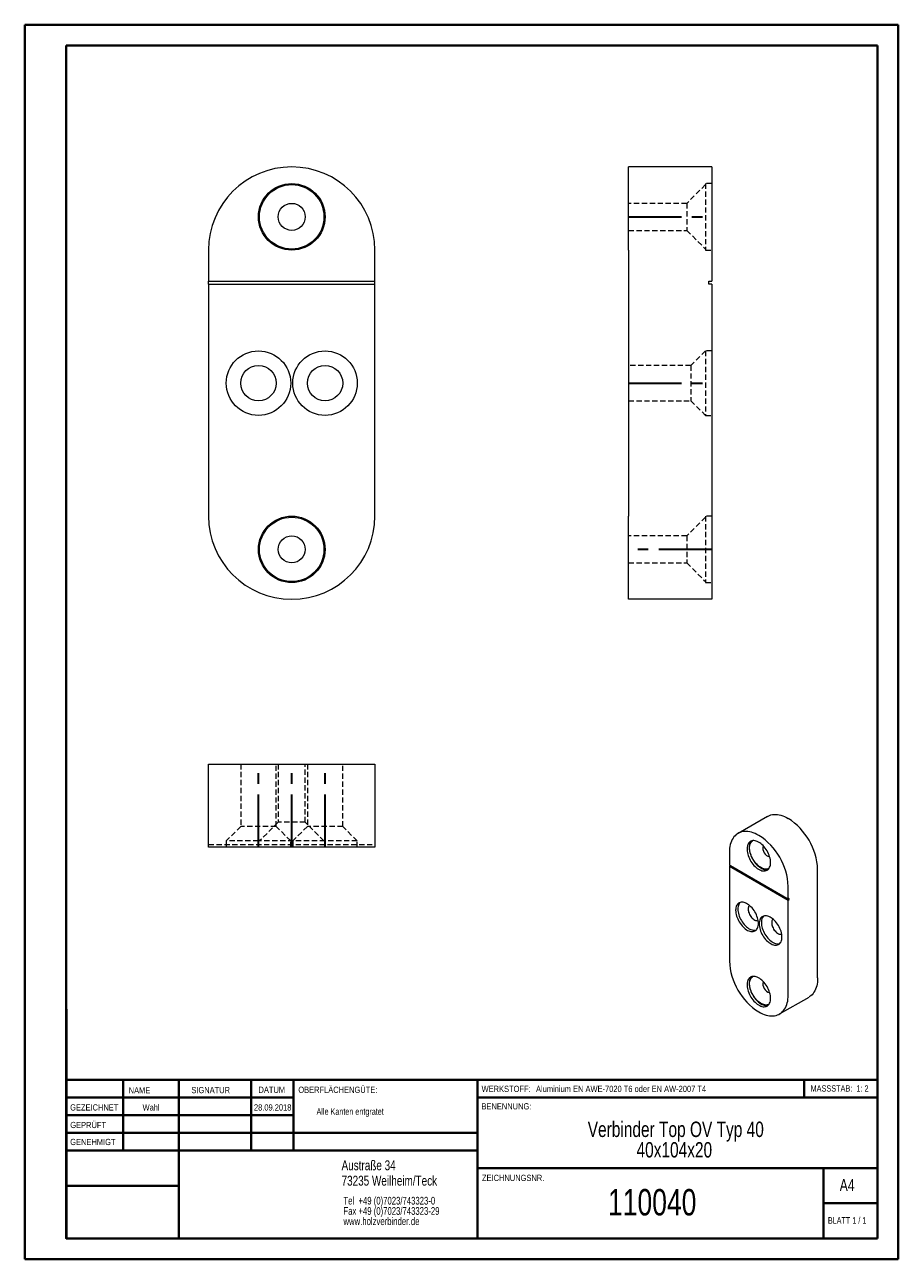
# Model space of a CAD drawing. Header units: millimetres. Extents: x 0 to 210, y 0 to 297.
import ezdxf

# ---------------------------------------------------------------- set-up
doc = ezdxf.new("R2010")
doc.units = ezdxf.units.MM
doc.linetypes.add('CENTERX2', pattern=[20.32, 12.7, -2.54, 2.54, -2.54])
doc.linetypes.add('HIDDEN', pattern=[1.905, 1.27, -0.635])
doc.layers.add('FORMAT', color=7, linetype='Continuous')
doc.styles.add('SLDTEXTSTYLE0', font='TXT', dxfattribs={"width": 0.75})
doc.styles.add('SLDTEXTSTYLE1', font='TXT', dxfattribs={"width": 0.681818})
doc.styles.add('SLDTEXTSTYLE2', font='TXT', dxfattribs={"width": 0.7})

# ---------------------------------------------------------------- blocks, each defined once
blk = doc.blocks.new('SW_NOTE_0')
at = {"color": 0, "linetype": 'Continuous', "lineweight": 0, "char_height": 1.8521, "attachment_point": 1, "style": 'SLDTEXTSTYLE0'}
for s, insert in [('Tel  +49 (0)7023/743323-0', (0, 2.39)), ('Fax +49 (0)7023/743323-29', (0, -0.08)), ('www.holzverbinder.de', (0, -2.55))]:
    blk.add_mtext(s, dxfattribs=dict(at, insert=insert))
blk = doc.blocks.new('SW_NOTE_1')
at = {"color": 0, "linetype": 'Continuous', "lineweight": 0, "attachment_point": 2, "style": 'SLDTEXTSTYLE0'}
for s, insert, char_height in [('Verbinder Top OV Typ 40', (29.34, 4.77), 3.7042), ('40x104x20', (28.99, -0.16), 3.704)]:
    blk.add_mtext(s, dxfattribs=dict(at, insert=insert, char_height=char_height))

msp = doc.modelspace()

# ---------------------------------------------------------------- linework, layer by layer
at = {"color": 7, "linetype": 'Continuous', "lineweight": 40}
for p, q in [((0.08, 0.21), (0.08, 297.21)), ((0.08, 297.21), (210.08, 297.21)), ((210.08, 0.21), (210.08, 297.21)), ((210.08, 292.21), (210.08, 297.21)), ((10.08, 292.21), (205.08, 292.21)), ((10.08, 5.21), (10.08, 292.21)), ((205.08, 5.21), (205.08, 292.21)), ((10.11, 60.37), (10.11, 5.12)), ((205.08, 43.37), (10.11, 43.37)), ((23.71, 43.37), (23.71, 26.37)), ((37.1, 43.37), (37.1, 5.12)), ((54.51, 43.37), (54.51, 26.37)), ((64.71, 26.37), (64.71, 43.37)), ((108.91, 43.37), (108.91, 5.12)), ((187.47, 39.12), (187.47, 43.37)), ((64.71, 39.1), (10.11, 39.1)), ((205.08, 39.12), (108.91, 39.12)), ((64.71, 34.87), (10.11, 34.87)), ((108.91, 30.62), (10.11, 30.62)), ((108.91, 26.37), (10.11, 26.37)), ((108.91, 22.12), (205.08, 22.12)), ((192.08, 5.21), (192.08, 22.21)), ((37.1, 17.87), (10.11, 17.87)), ((10.11, 13.71), (10.08, 13.71)), ((205.08, 13.71), (192.08, 13.71)), ((10.11, 9.46), (10.08, 9.46)), ((10.08, 5.21), (205.08, 5.21)), ((205.08, 5.21), (180.99, 5.21)), ((0.08, 0.21), (210.08, 0.21))]:
    msp.add_line(p, q, dxfattribs=at)
at = {"color": 7, "linetype": 'Continuous', "lineweight": 15}
for p, q in [((145.23, 242.99), (145.23, 262.99)), ((165.23, 262.99), (145.23, 262.99)), ((165.23, 262.99), (165.23, 242.99)), ((44.27, 242.99), (44.27, 235.49)), ((84.27, 235.49), (84.27, 242.99)), ((145.23, 242.99), (145.23, 178.99)), ((165.23, 242.99), (165.23, 235.49)), ((44.27, 235.49), (84.27, 235.49)), ((44.27, 234.83), (44.27, 235.49)), ((44.27, 234.83), (44.27, 178.99)), ((44.27, 234.83), (84.27, 234.83)), ((84.27, 234.83), (84.27, 235.49)), ((84.27, 178.99), (84.27, 234.83)), ((164.57, 235.49), (165.23, 235.49)), ((164.57, 234.83), (164.57, 235.49)), ((165.23, 234.83), (164.57, 234.83)), ((165.23, 234.83), (165.23, 178.99)), ((145.23, 158.99), (145.23, 178.99)), ((165.23, 178.99), (165.23, 158.99)), ((165.23, 158.99), (145.23, 158.99)), ((44.27, 99.35), (44.27, 119.35)), ((44.27, 119.35), (64.27, 119.35)), ((64.27, 119.35), (84.27, 119.35)), ((84.27, 119.35), (84.27, 99.35)), ((178.62, 106.76), (171.55, 102.68)), ((64.27, 99.35), (44.27, 99.35)), ((84.27, 99.35), (64.27, 99.35)), ((169.48, 98.1), (169.48, 95.04)), ((169.48, 95.04), (183.62, 86.88)), ((169.48, 94.77), (169.71, 94.91)), ((169.48, 94.77), (169.48, 71.97)), ((169.48, 94.77), (183.62, 86.61)), ((169.71, 94.91), (183.85, 86.74)), ((169.71, 94.91), (169.71, 94.91)), ((190.69, 67.89), (190.69, 94.02)), ((183.62, 86.88), (183.62, 89.94)), ((183.85, 87.01), (183.62, 86.88)), ((183.62, 86.61), (183.85, 86.74)), ((183.62, 63.81), (183.62, 86.61)), ((183.85, 86.74), (183.85, 87.01)), ((181.55, 59.23), (188.62, 63.31))]:
    msp.add_line(p, q, dxfattribs=at)
at = {"color": 7, "linetype": 'HIDDEN', "lineweight": 0}
for p, q in [((163.73, 258.74), (159.23, 254.24)), ((163.73, 258.99), (163.73, 242.99)), ((165.23, 258.99), (163.73, 258.99)), ((159.23, 254.24), (145.23, 254.24)), ((159.23, 254.24), (159.23, 247.74)), ((145.23, 247.74), (159.23, 247.74)), ((159.23, 247.74), (163.73, 243.24)), ((163.73, 242.99), (165.23, 242.99)), ((163.73, 218.74), (160.23, 215.24)), ((163.73, 218.74), (163.73, 203.24)), ((165.23, 218.74), (163.73, 218.74)), ((160.23, 215.24), (145.23, 215.24)), ((160.23, 215.24), (160.23, 206.74)), ((145.23, 206.74), (160.23, 206.74)), ((160.23, 206.74), (163.73, 203.24)), ((163.73, 203.24), (165.23, 203.24)), ((163.73, 178.74), (159.23, 174.24)), ((163.73, 178.99), (163.73, 162.99)), ((165.23, 178.99), (163.73, 178.99)), ((159.23, 174.24), (145.23, 174.24)), ((159.23, 174.24), (159.23, 167.74)), ((145.23, 167.74), (159.23, 167.74)), ((159.23, 167.74), (163.73, 163.24)), ((163.73, 162.99), (165.23, 162.99)), ((52.02, 119.35), (52.02, 104.35)), ((60.52, 104.35), (60.52, 119.35)), ((61.02, 119.35), (61.02, 105.35)), ((67.52, 105.35), (67.52, 119.35)), ((68.02, 119.35), (68.02, 104.35)), ((76.52, 104.35), (76.52, 119.35)), ((52.02, 104.35), (48.52, 100.85)), ((60.52, 104.35), (52.02, 104.35)), ((61.02, 105.35), (56.52, 100.85)), ((64.02, 100.85), (60.52, 104.35)), ((67.52, 105.35), (61.02, 105.35)), ((68.02, 104.35), (64.52, 100.85)), ((72.02, 100.85), (67.52, 105.35)), ((76.52, 104.35), (68.02, 104.35)), ((80.02, 100.85), (76.52, 104.35)), ((44.27, 100), (84.27, 100)), ((56.27, 100.85), (48.52, 100.85)), ((48.52, 100.85), (48.52, 99.35)), ((72.27, 100.85), (56.27, 100.85)), ((56.27, 100.85), (56.27, 99.35)), ((64.02, 99.35), (64.02, 100.85)), ((64.52, 100.85), (64.52, 99.35)), ((80.02, 100.85), (72.27, 100.85)), ((72.27, 99.35), (72.27, 100.85)), ((80.02, 99.35), (80.02, 100.85))]:
    msp.add_line(p, q, dxfattribs=at)
at = {"color": 7, "linetype": 'Continuous', "lineweight": 0}
for p, q in [((64.71, 39.12), (10.11, 39.12)), ((23.71, 5.21), (23.71, 5.12)), ((54.51, 5.21), (54.51, 5.12))]:
    msp.add_line(p, q, dxfattribs=at)
at = {"color": 7, "linetype": 'Continuous', "lineweight": 15, "flags": 128}
for points in [[(178.62, 106.76), (178.78, 106.85), (179.11, 107), (179.46, 107.11), (179.83, 107.18), (180.21, 107.22), (180.61, 107.23), (181.01, 107.2), (181.43, 107.13), (181.86, 107.03), (182.29, 106.89), (182.73, 106.72), (183.17, 106.51), (183.62, 106.27)], [(176.55, 102.19), (176.1, 102.43), (175.66, 102.63), (175.22, 102.81), (174.79, 102.94), (174.36, 103.05), (173.94, 103.12), (173.54, 103.15), (173.14, 103.14), (172.76, 103.1), (172.39, 103.03), (172.04, 102.91), (171.71, 102.77), (171.39, 102.59), (171.1, 102.37), (170.83, 102.12), (170.58, 101.84), (170.35, 101.53), (170.15, 101.19), (169.97, 100.82), (169.82, 100.43), (169.7, 100.01), (169.6, 99.56), (169.53, 99.09), (169.49, 98.61), (169.48, 98.1)], [(179.37, 95.65), (179.36, 95.99), (179.32, 96.33), (179.25, 96.69), (179.15, 97.05), (179.03, 97.41), (178.88, 97.78), (178.71, 98.14), (178.52, 98.48), (178.31, 98.82), (178.08, 99.14), (177.84, 99.45), (177.58, 99.73), (177.31, 99.99), (177.04, 100.22), (176.76, 100.42), (176.48, 100.59), (176.19, 100.73), (175.92, 100.83), (175.65, 100.9), (175.38, 100.94), (175.13, 100.93), (174.9, 100.89), (174.67, 100.82), (174.47, 100.71), (174.29, 100.56), (174.13, 100.38), (174, 100.18), (173.89, 99.94), (173.81, 99.68), (173.75, 99.39), (173.72, 99.08), (173.72, 98.75), (173.75, 98.41), (173.81, 98.06), (173.89, 97.7), (174, 97.34), (174.13, 96.98), (174.29, 96.62), (174.47, 96.26), (174.67, 95.92), (174.9, 95.59), (175.13, 95.27), (175.38, 94.98), (175.65, 94.71), (175.92, 94.47), (176.19, 94.25), (176.48, 94.06), (176.76, 93.91), (177.04, 93.79), (177.31, 93.7), (177.58, 93.65), (177.84, 93.64), (178.08, 93.66), (178.31, 93.72), (178.52, 93.81), (178.71, 93.94), (178.88, 94.1), (179.03, 94.29), (179.15, 94.51), (179.25, 94.76), (179.32, 95.04), (179.36, 95.34), (179.37, 95.65)], [(174.83, 100.87), (174.82, 100.87), (174.66, 100.69), (174.53, 100.48), (174.42, 100.24), (174.34, 99.98), (174.28, 99.69), (174.25, 99.39), (174.25, 99.06), (174.28, 98.72), (174.34, 98.37), (174.42, 98.01), (174.53, 97.65), (174.66, 97.28), (174.82, 96.92), (175, 96.57), (175.21, 96.22), (175.43, 95.89), (175.66, 95.58), (175.91, 95.29), (176.18, 95.02), (176.45, 94.77), (176.72, 94.56), (177.01, 94.37), (177.29, 94.21), (177.57, 94.09), (177.84, 94.01), (178.11, 93.96), (178.37, 93.94), (178.61, 93.96), (178.79, 94.01)], [(178.98, 94.22), (178.96, 94.21), (178.75, 94.12), (178.53, 94.07), (178.28, 94.06), (178.03, 94.08), (177.76, 94.13), (177.49, 94.23), (177.22, 94.35), (176.94, 94.51), (176.66, 94.7), (176.39, 94.93), (176.13, 95.18), (175.87, 95.45), (175.63, 95.74), (175.4, 96.06), (175.19, 96.39), (175, 96.73), (174.83, 97.08), (174.68, 97.44), (174.56, 97.8), (174.46, 98.16), (174.39, 98.51), (174.35, 98.85), (174.34, 99.17), (174.35, 99.49), (174.39, 99.78), (174.46, 100.05), (174.56, 100.29), (174.68, 100.51), (174.83, 100.7), (175, 100.85), (175.11, 100.93)], [(176.46, 81.01), (176.44, 81.34), (176.4, 81.68), (176.33, 82.03), (176.24, 82.38), (176.11, 82.74), (175.97, 83.1), (175.8, 83.45), (175.61, 83.79), (175.4, 84.12), (175.17, 84.44), (174.92, 84.73), (174.67, 85.01), (174.4, 85.26), (174.13, 85.48), (173.86, 85.67), (173.58, 85.83), (173.3, 85.96), (173.03, 86.05), (172.77, 86.11), (172.51, 86.13), (172.27, 86.11), (172.04, 86.06), (171.83, 85.97), (171.64, 85.85), (171.47, 85.69), (171.32, 85.51), (171.2, 85.29), (171.1, 85.05), (171.03, 84.78), (170.99, 84.48), (170.98, 84.17), (170.99, 83.84), (171.03, 83.5), (171.1, 83.15), (171.2, 82.79), (171.32, 82.44), (171.47, 82.08), (171.64, 81.73), (171.83, 81.39), (172.04, 81.05), (172.27, 80.74), (172.51, 80.44), (172.77, 80.17), (173.03, 79.92), (173.3, 79.7), (173.58, 79.51), (173.86, 79.35), (174.13, 79.22), (174.4, 79.13), (174.67, 79.07), (174.92, 79.05), (175.17, 79.07), (175.4, 79.12), (175.61, 79.21), (175.8, 79.33), (175.97, 79.48), (176.11, 79.67), (176.24, 79.89), (176.33, 80.13), (176.4, 80.4), (176.44, 80.7), (176.46, 81.01)], [(172.06, 86.07), (172, 86), (171.85, 85.81), (171.73, 85.6), (171.63, 85.35), (171.56, 85.08), (171.52, 84.79), (171.51, 84.48), (171.52, 84.15), (171.56, 83.81), (171.63, 83.46), (171.73, 83.1), (171.85, 82.74), (172, 82.39), (172.17, 82.03), (172.36, 81.69), (172.57, 81.36), (172.8, 81.05), (173.04, 80.75), (173.3, 80.48), (173.56, 80.23), (173.83, 80.01), (174.11, 79.82), (174.39, 79.65), (174.66, 79.53), (174.94, 79.44), (175.2, 79.38), (175.45, 79.36), (175.7, 79.37), (175.9, 79.42)], [(174.29, 85.35), (174.2, 85.25), (174.11, 85.1), (174.04, 84.91), (174, 84.7), (173.98, 84.48), (174, 84.23), (174.04, 83.98), (174.11, 83.71), (174.2, 83.45), (174.32, 83.19), (174.46, 82.93), (174.62, 82.69), (174.79, 82.47), (174.98, 82.26), (175.18, 82.09), (175.38, 81.94), (175.59, 81.82), (175.79, 81.73), (175.99, 81.68), (176.18, 81.67), (176.35, 81.69), (176.4, 81.7)], [(182.11, 77.74), (182.1, 78.07), (182.06, 78.41), (181.99, 78.76), (181.89, 79.12), (181.77, 79.48), (181.62, 79.83), (181.45, 80.18), (181.26, 80.53), (181.05, 80.86), (180.82, 81.17), (180.58, 81.47), (180.33, 81.74), (180.06, 81.99), (179.79, 82.21), (179.51, 82.4), (179.24, 82.56), (178.96, 82.69), (178.69, 82.78), (178.42, 82.84), (178.17, 82.86), (177.93, 82.85), (177.7, 82.79), (177.49, 82.71), (177.3, 82.58), (177.13, 82.43), (176.98, 82.24), (176.86, 82.02), (176.76, 81.78), (176.69, 81.51), (176.65, 81.22), (176.63, 80.9), (176.65, 80.58), (176.69, 80.24), (176.76, 79.89), (176.86, 79.53), (176.98, 79.17), (177.13, 78.81), (177.3, 78.46), (177.49, 78.12), (177.7, 77.79), (177.93, 77.47), (178.17, 77.18), (178.42, 76.91), (178.69, 76.66), (178.96, 76.44), (179.24, 76.24), (179.51, 76.08), (179.79, 75.96), (180.06, 75.86), (180.33, 75.81), (180.58, 75.79), (180.82, 75.8), (181.05, 75.85), (181.26, 75.94), (181.45, 76.06), (181.62, 76.22), (181.77, 76.4), (181.89, 76.62), (181.99, 76.87), (182.06, 77.14), (182.1, 77.43), (182.11, 77.74)], [(177.72, 82.8), (177.66, 82.74), (177.51, 82.55), (177.39, 82.33), (177.29, 82.09), (177.22, 81.82), (177.18, 81.52), (177.17, 81.21), (177.18, 80.88), (177.22, 80.54), (177.29, 80.19), (177.39, 79.84), (177.51, 79.48), (177.66, 79.12), (177.83, 78.77), (178.02, 78.43), (178.23, 78.1), (178.46, 77.78), (178.7, 77.49), (178.95, 77.21), (179.22, 76.96), (179.49, 76.74), (179.77, 76.55), (180.04, 76.39), (180.32, 76.26), (180.59, 76.17), (180.86, 76.11), (181.11, 76.09), (181.35, 76.11), (181.56, 76.15)], [(179.95, 82.09), (179.86, 81.99), (179.76, 81.83), (179.7, 81.65), (179.65, 81.44), (179.64, 81.21), (179.65, 80.97), (179.7, 80.71), (179.76, 80.45), (179.86, 80.18), (179.98, 79.92), (180.12, 79.67), (180.28, 79.43), (180.45, 79.2), (180.64, 79), (180.84, 78.82), (181.04, 78.67), (181.25, 78.55), (181.45, 78.47), (181.65, 78.42), (181.83, 78.4), (182.01, 78.43), (182.05, 78.44)], [(179.37, 62.99), (179.36, 63.33), (179.32, 63.67), (179.25, 64.03), (179.15, 64.39), (179.03, 64.75), (178.88, 65.12), (178.71, 65.47), (178.52, 65.82), (178.31, 66.16), (178.08, 66.48), (177.84, 66.79), (177.58, 67.07), (177.31, 67.33), (177.04, 67.56), (176.76, 67.76), (176.48, 67.93), (176.19, 68.07), (175.92, 68.17), (175.65, 68.24), (175.38, 68.27), (175.13, 68.27), (174.9, 68.23), (174.67, 68.15), (174.47, 68.04), (174.29, 67.9), (174.13, 67.72), (174, 67.51), (173.89, 67.28), (173.81, 67.01), (173.75, 66.73), (173.72, 66.42), (173.72, 66.09), (173.75, 65.75), (173.81, 65.4), (173.89, 65.04), (174, 64.68), (174.13, 64.32), (174.29, 63.95), (174.47, 63.6), (174.67, 63.26), (174.9, 62.93), (175.13, 62.61), (175.38, 62.32), (175.65, 62.05), (175.92, 61.8), (176.19, 61.59), (176.48, 61.4), (176.76, 61.25), (177.04, 61.13), (177.31, 61.04), (177.58, 60.99), (177.84, 60.97), (178.08, 61), (178.31, 61.05), (178.52, 61.15), (178.71, 61.27), (178.88, 61.44), (179.03, 61.63), (179.15, 61.85), (179.25, 62.1), (179.32, 62.38), (179.36, 62.68), (179.37, 62.99)], [(174.83, 68.21), (174.82, 68.21), (174.66, 68.03), (174.53, 67.82), (174.42, 67.58), (174.34, 67.32), (174.28, 67.03), (174.25, 66.72), (174.25, 66.4), (174.28, 66.06), (174.34, 65.71), (174.42, 65.35), (174.53, 64.99), (174.66, 64.62), (174.82, 64.26), (175, 63.91), (175.21, 63.56), (175.43, 63.23), (175.66, 62.92), (175.91, 62.63), (176.18, 62.36), (176.45, 62.11), (176.72, 61.89), (177.01, 61.71), (177.29, 61.55), (177.57, 61.43), (177.84, 61.35), (178.11, 61.29), (178.37, 61.28), (178.61, 61.3), (178.79, 61.34)], [(178.98, 61.56), (178.96, 61.55), (178.75, 61.46), (178.53, 61.41), (178.28, 61.39), (178.03, 61.41), (177.76, 61.47), (177.49, 61.56), (177.22, 61.69), (176.94, 61.85), (176.66, 62.04), (176.39, 62.26), (176.13, 62.51), (175.87, 62.79), (175.63, 63.08), (175.4, 63.4), (175.19, 63.73), (175, 64.07), (174.83, 64.42), (174.68, 64.78), (174.56, 65.14), (174.46, 65.49), (174.39, 65.84), (174.35, 66.18), (174.34, 66.51), (174.35, 66.83), (174.39, 67.12), (174.46, 67.39), (174.56, 67.63), (174.68, 67.85), (174.83, 68.04), (175, 68.19), (175.11, 68.27)], [(190.69, 67.89), (190.67, 67.39), (190.63, 66.9), (190.56, 66.43), (190.47, 65.99), (190.34, 65.57), (190.19, 65.17), (190.02, 64.8), (189.81, 64.46), (189.59, 64.15), (189.34, 63.87), (189.07, 63.62), (188.77, 63.41), (188.62, 63.31)], [(176.55, 59.73), (176.99, 59.49), (177.43, 59.28), (177.87, 59.11), (178.3, 58.97), (178.73, 58.86), (179.15, 58.8), (179.56, 58.77), (179.95, 58.77), (180.34, 58.81), (180.7, 58.89), (181.05, 59), (181.39, 59.14), (181.7, 59.33), (181.99, 59.54), (182.27, 59.79), (182.52, 60.07), (182.74, 60.38), (182.94, 60.72), (183.12, 61.09), (183.27, 61.49), (183.4, 61.91), (183.49, 62.35), (183.56, 62.82), (183.6, 63.3), (183.62, 63.81)]]:
    msp.add_lwpolyline(points, dxfattribs=at)
at = {"color": 7, "linetype": 'Continuous', "lineweight": 15}
for centre, radius in [((64.27, 250.99), 8), ((64.27, 250.99), 7.75), ((64.27, 250.99), 3.25), ((56.27, 210.99), 7.75), ((72.27, 210.99), 7.75), ((56.27, 210.99), 4.25), ((72.27, 210.99), 4.25), ((64.27, 170.99), 8), ((64.27, 170.99), 7.75), ((64.27, 170.99), 3.25)]:
    msp.add_circle(centre, radius, dxfattribs=at)
for centre, radius, start, end in [((64.27, 242.99), 20, 90, 180), ((64.27, 242.99), 20, 0, 90), ((64.27, 178.99), 20, 180, 270), ((64.27, 178.99), 20, 270, 0), ((175.36, 93.33), 15.35, 2.5634, 57.4366), ((168.29, 89.25), 15.35, 2.5633, 57.4367), ((179.65, 99.08), 2.11, 163.4498, 256.5449), ((184.81, 72.66), 15.35, 182.5633, 237.4367), ((179.65, 66.42), 2.11, 163.4498, 256.5449)]:
    msp.add_arc(centre, radius, start, end, dxfattribs=at)
at = {"layer": 'FORMAT', "linetype": 'CENTERX2', "lineweight": 30}
for p, q in [((145.23, 250.99), (165.23, 250.99)), ((145.23, 210.99), (165.23, 210.99)), ((165.23, 170.99), (145.23, 170.99)), ((56.27, 99.35), (56.27, 119.35)), ((64.27, 99.35), (64.27, 119.35)), ((72.27, 99.35), (72.27, 119.35))]:
    msp.add_line(p, q, dxfattribs=at)

# ---------------------------------------------------------------- block references
at = {"color": 7, "linetype": 'Continuous', "lineweight": 0}
for name, p in [('SW_NOTE_1', (127.25, 28.57)), ('SW_NOTE_0', (76.7, 12.85))]:
    msp.add_blockref(name, p, dxfattribs=at)

# ---------------------------------------------------------------- texts
for s, insert, char_height, attachment_point, style in [('NAME', (25.07, 41.62), 1.5, 1, 'SLDTEXTSTYLE0'), ('SIGNATUR', (40.14, 41.68), 1.5, 1, 'SLDTEXTSTYLE0'), ('DATUM', (56.28, 41.74), 1.5, 1, 'SLDTEXTSTYLE0'), ('OBERFLÄCHENGÜTE:', (65.86, 41.74), 1.5, 1, 'SLDTEXTSTYLE0'), ('WERKSTOFF:', (109.91, 41.96), 1.5, 1, 'SLDTEXTSTYLE0'), ('Aluminium EN AWE-7020 T6 oder EN AW-2007 T4', (122.99, 41.96), 1.5, 1, 'SLDTEXTSTYLE0'), ('MASSSTAB:  1: 2', (188.99, 42.07), 1.5, 1, 'SLDTEXTSTYLE2'), ('GEZEICHNET', (11, 37.51), 1.5, 1, 'SLDTEXTSTYLE0'), ('Wahl', (30.46, 37.5), 1.499, 2, 'SLDTEXTSTYLE0'), ('28.09.2018', (59.69, 37.5), 1.499, 2, 'SLDTEXTSTYLE0'), ('Alle Kanten entgratet', (70.23, 36.56), 1.5875, 1, 'SLDTEXTSTYLE0'), ('BENENNUNG:', (109.88, 37.77), 1.5, 1, 'SLDTEXTSTYLE0'), ('GEPRÜFT', (11.03, 33.28), 1.5, 1, 'SLDTEXTSTYLE0'), ('GENEHMIGT', (11.02, 29.19), 1.5, 1, 'SLDTEXTSTYLE0'), ('Austraße 34', (76.25, 24.02), 2.3813, 1, 'SLDTEXTSTYLE0'), ('73235 Weilheim/Teck', (76.25, 20.32), 2.3813, 1, 'SLDTEXTSTYLE0'), ('ZEICHNUNGSNR.', (110, 20.55), 1.5, 1, 'SLDTEXTSTYLE0'), ('A4', (196, 19.52), 2.91, 1, 'SLDTEXTSTYLE0'), ('110040', (150.92, 17.12), 6.35, 2, 'SLDTEXTSTYLE0'), ('BLATT 1 / 1', (193.16, 10.36), 1.5875, 1, 'SLDTEXTSTYLE1')]:
    msp.add_mtext(s, dxfattribs=dict(at, insert=insert, char_height=char_height, attachment_point=attachment_point, style=style))

doc.saveas('drawing.dxf')
